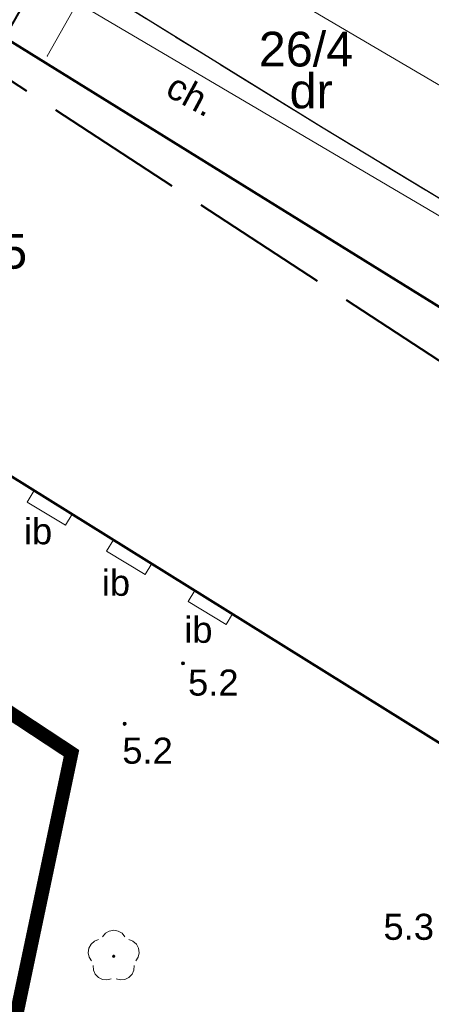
# Model space of a CAD drawing. Extents: x 5477758 to 5478338, y 5918296 to 5918502.
# Tile 51 of 138: x 5477942 to 5477954, y 5918365 to 5918394. Entities that reach past the tile are written whole.
import ezdxf
from ezdxf.enums import TextEntityAlignment as Align

# ---------------------------------------------------------------- set-up
doc = ezdxf.new("R2010")
doc.units = 0
doc.header["$PDSIZE"] = 0.75
for name, pattern in [('budynki akt$0$DASHED', [19.05, 12.7, -6.35]), ('PRZER1-1', [2, 1, -1]), ('PRZER2-1', [3, 2, -1]), ('PRZER3-1', [4, 3, -1]), ('PRZER4-1', [5, 4, -1])]:
    doc.linetypes.add(name, pattern=pattern)
doc.layers.get('0').update_dxf_attribs({"linetype": 'CONTINUOUS', "lineweight": 13})
for name, color, linetype, lineweight in [('A_GRANICA OPRACOWANIA', 7, 'CONTINUOUS', 0), ('GESBZO', 7, 'CONTINUOUS', 50), ('GESBZO_O', 7, 'CONTINUOUS', 50), ('GESDZI', 7, 'CONTINUOUS', 18), ('GESDZI_O', 7, 'CONTINUOUS', 18), ('GESUZY', 96, 'PRZER1-1', 18), ('GESUZY_O', 96, 'PRZER1-1', 18), ('GSLKRW', 7, 'CONTINUOUS', 25), ('GSPPRB', 7, 'CONTINUOUS', 20), ('GSPRDL', 96, 'CONTINUOUS', 18), ('GSSIIN', 7, 'CONTINUOUS', 18), ('GSSIIN_O', 7, 'CONTINUOUS', 18), ('GSSKOA', 7, 'PRZER3-1', 18), ('GSSKOD', 7, 'PRZER2-1', 18), ('GSSKOD_O', 7, 'PRZER2-1', 18), ('GULGPR', 2, 'CONTINUOUS', 18), ('GULKPR', 36, 'CONTINUOUS', 18), ('OT_Rzedna', 7, 'CONTINUOUS', 18), ('pomiar', 7, 'CONTINUOUS', 18), ('zakres', 150, 'PRZER4-1', 50)]:
    doc.layers.add(name, color=color, linetype=linetype, lineweight=lineweight)
doc.styles.add('GEO-INFO', font='arial.ttf')

# ---------------------------------------------------------------- blocks, each defined once
blk = doc.blocks.new('SPDLP')
blk.add_hatch(color=0).paths.add_polyline_path([(0, -0.09), (0.027812, -0.085595), (0.052901, -0.072812), (0.072812, -0.052901), (0.085595, -0.027812), (0.09, 0), (0.085595, 0.027812), (0.072812, 0.052901), (0.052901, 0.072812), (0.027812, 0.085595), (0, 0.09), (-0.027812, 0.085595), (-0.052901, 0.072812), (-0.072812, 0.052901), (-0.085595, 0.027812), (-0.09, 0), (-0.085595, -0.027812), (-0.072812, -0.052901), (-0.052901, -0.072812), (-0.027812, -0.085595)])
at = {"color": 0}
for points in [[(-0.648554, 1.126667), (-0.481106, 1.325358), (-0.255912, 1.454989), (0, 1.5), (0.255912, 1.454989), (0.481106, 1.325358), (0.648554, 1.126667)], [(-1.271938, -0.268652), (-1.40916, -0.048001), (-1.462858, 0.20623), (-1.426585, 0.463525), (-1.304695, 0.693003), (-1.11182, 0.867117), (-0.871109, 0.964971)], [(0.871109, 0.964971), (1.11182, 0.867117), (1.304695, 0.693003), (1.426585, 0.463525), (1.462858, 0.20623), (1.40916, -0.048001), (1.271938, -0.268652)], [(-0.137547, -1.292703), (-0.389802, -1.355024), (-0.648184, -1.327532), (-0.881678, -1.213525), (-1.062258, -1.026689), (-1.168249, -0.78945), (-1.186929, -0.530282)], [(1.186929, -0.530282), (1.168249, -0.78945), (1.062258, -1.026689), (0.881678, -1.213525), (0.648184, -1.327532), (0.389802, -1.355024), (0.137547, -1.292703)]]:
    blk.add_lwpolyline(points, dxfattribs=at)
blk = doc.blocks.new('OTRN')
at = {"linetype": 'Continuous', "lineweight": 13}
blk.add_hatch(color=0, dxfattribs=at).paths.add_polyline_path([(0, -0.091, 1), (0, 0.091, 1)])
at = {"color": 0, "linetype": 'Continuous', "lineweight": 13}
blk.add_circle((0, 0), 0.0906, dxfattribs=at)

msp = doc.modelspace()

# ---------------------------------------------------------------- linework, layer by layer
at = {"layer": 'A_GRANICA OPRACOWANIA', "color": 1, "linetype": 'budynki akt$0$DASHED', "ltscale": 0.1, "const_width": 0.4}
msp.add_lwpolyline([(5477939.869, 5918356.504), (5477940.619, 5918356.896), (5477942.101, 5918363.93), (5477943.898, 5918372.463), (5477938.811, 5918375.814), (5477939.356, 5918376.864), (5477927.622, 5918384.214), (5477926.949, 5918383.275), (5477923.735, 5918385.254), (5477924.621, 5918386.867), (5477922.565, 5918387.972), (5477915.954, 5918383.377), (5477911.642, 5918380.121), (5477912.501, 5918379.46), (5477913.835, 5918377.89), (5477914.426, 5918376.774), (5477916.433, 5918371.286), (5477916.349, 5918370.613), (5477938.795, 5918354.966), (5477939.869, 5918356.504)], dxfattribs=at)
at = {"layer": 'GESBZO', "color": 7, "linetype": 'Continuous', "lineweight": 50}
for points in [[(5477911.982, 5918399.231), (5477917.56, 5918408.197), (5477972.897, 5918373.915)], [(5477967.119, 5918364.903), (5477911.982, 5918399.231)]]:
    msp.add_lwpolyline(points, dxfattribs=at)
at = {"layer": 'GESDZI', "color": 7, "linetype": 'Continuous', "lineweight": 18}
for points in [[(5477958.503, 5918401.94), (5477950.46, 5918406.9), (5477941.35, 5918412.22), (5477918.68, 5918425.35), (5477913.96, 5918422.85), (5477922.92, 5918418.17), (5477916.33, 5918408.95), (5477972.897, 5918373.915)], [(5477972.897, 5918373.915), (5477916.33, 5918408.95), (5477901.96, 5918388.82), (5477899.13, 5918390.84), (5477865.49, 5918345.57), (5477927.041, 5918302.392)]]:
    msp.add_lwpolyline(points, dxfattribs=at)
at = {"layer": 'GESUZY', "color": 96, "linetype": 'PRZER1-1', "lineweight": 18, "ltscale": 0.5}
for points in [[(5477927.041, 5918302.392), (5477865.49, 5918345.57), (5477899.13, 5918390.84), (5477901.96, 5918388.82), (5477916.33, 5918408.95), (5477972.897, 5918373.915)], [(5477972.897, 5918373.915), (5477916.33, 5918408.95), (5477901.96, 5918388.82), (5477899.13, 5918390.84), (5477865.49, 5918345.57), (5477927.041, 5918302.392)]]:
    msp.add_lwpolyline(points, dxfattribs=at)
at = {"layer": 'GSLKRW', "color": 7, "linetype": 'Continuous', "lineweight": 25}
msp.add_lwpolyline([(5477974.636, 5918376.629), (5477959.233, 5918385.576), (5477951.149, 5918390.455), (5477931.59, 5918402.551), (5477916.923, 5918411.582)], dxfattribs=at)
at = {"layer": 'GSPPRB', "color": 7, "linetype": 'Continuous', "lineweight": 20}
msp.add_point((5477943.199, 5918392.533), dxfattribs=at)
at = {"layer": 'GSSIIN', "color": 7, "linetype": 'Continuous', "lineweight": 18}
for points in [[(5477943.726, 5918379.032), (5477943.916, 5918379.349), (5477942.825, 5918380.028), (5477942.624, 5918379.692)], [(5477946.023, 5918377.607), (5477946.21, 5918377.921), (5477945.108, 5918378.607), (5477944.909, 5918378.275)], [(5477948.358, 5918376.171), (5477948.538, 5918376.472), (5477947.45, 5918377.149), (5477947.259, 5918376.829)]]:
    msp.add_lwpolyline(points, close=True, dxfattribs=at)
at = {"layer": 'GSSKOA', "color": 7, "linetype": 'PRZER3-1', "lineweight": 18, "ltscale": 0.5}
msp.add_lwpolyline([(5477974.636, 5918376.629), (5477959.233, 5918385.576), (5477951.149, 5918390.455), (5477931.59, 5918402.551), (5477916.923, 5918411.582)], dxfattribs=at)
at = {"layer": 'GSSKOD', "color": 7, "linetype": 'PRZER2-1', "lineweight": 18, "ltscale": 0.5}
msp.add_lwpolyline([(5477909.644, 5918410.498, -0.138117), (5477912.469, 5918412.502, -0.17002), (5477916.923, 5918411.582), (5477931.59, 5918402.551), (5477951.149, 5918390.455), (5477959.233, 5918385.576), (5477974.636, 5918376.629)], format="xyb", dxfattribs=at)
msp.add_lwpolyline([(5477972.895, 5918373.912), (5477917.56, 5918408.197)], dxfattribs=at)
at = {"layer": 'GSSKOD', "linetype": 'PRZER2-1', "lineweight": 18}
msp.add_lwpolyline([(5477913.201, 5918381.474), (5477922.112, 5918387.635), (5477923.78, 5918386.612), (5477923.191, 5918385.588), (5477926.949, 5918383.275), (5477927.622, 5918384.214), (5477939.356, 5918376.864), (5477938.811, 5918375.814), (5477943.898, 5918372.463), (5477940.619, 5918356.896), (5477940.619, 5918356.896)], dxfattribs=at)
at = {"layer": 'GULGPR', "color": 2, "linetype": 'Continuous', "lineweight": 18}
msp.add_lwpolyline([(5477891.124, 5918425.698), (5477899.646, 5918420.458), (5477911.206, 5918413.431), (5477941.239, 5918395.738), (5477961.161, 5918384.007), (5477967.774, 5918379.961), (5477974.238, 5918376.007)], dxfattribs=at)
at = {"layer": 'GULKPR', "color": 36, "linetype": 'Continuous', "lineweight": 18}
for points in [[(5477956.789, 5918390.358), (5477947.622, 5918395.734), (5477945.657, 5918396.892), (5477932.951, 5918404.334), (5477930.059, 5918406.036), (5477923.516, 5918409.832), (5477920.145, 5918411.846), (5477914.819, 5918414.967), (5477910.792, 5918417.059)], [(5477943.199, 5918392.533), (5477945.657, 5918396.892)]]:
    msp.add_lwpolyline(points, dxfattribs=at)
at = {"layer": 'zakres', "linetype": 'PRZER4-1', "lineweight": 40}
msp.add_lwpolyline([(5477963.54, 5918377.848), (5477941.504, 5918392.244), (5477979.546, 5918459.295), (5477938.033, 5918482.848), (5477904.167, 5918427.813), (5477915.775, 5918420.837), (5477872.982, 5918351.171), (5477887.852, 5918340.978), (5477923.836, 5918315.921)], close=True, dxfattribs=at)

# ---------------------------------------------------------------- block references
at = {"layer": 'GSPRDL', "color": 96, "lineweight": 18, "xscale": 0.5, "yscale": 0.5}
msp.add_blockref('SPDLP', (5477945.114, 5918366.615), dxfattribs=at)
at = {"layer": 'OT_Rzedna', "color": 7, "linetype": 'Continuous', "xscale": 0.5, "yscale": 0.5, "zscale": 0.5}
for p in [(5477947.11, 5918375.051), (5477945.428, 5918373.31)]:
    msp.add_blockref('OTRN', p, dxfattribs=at)

# ---------------------------------------------------------------- texts
at = {"layer": 'GESBZO_O', "color": 7, "linetype": 'Continuous', "lineweight": 0, "style": 'GEO-INFO'}
msp.add_text('m5', height=1, dxfattribs=at).set_placement((5477942.621, 5918386.413), align=Align.RIGHT)
at = {"layer": 'GESDZI_O', "color": 7, "linetype": 'Continuous', "lineweight": 0, "style": 'GEO-INFO'}
msp.add_text('26/4', height=1, dxfattribs=at).set_placement((5477949.294, 5918393.235), align=Align.TOP_LEFT)
at = {"layer": 'GESUZY_O', "color": 96, "linetype": 'Continuous', "lineweight": 0, "style": 'GEO-INFO'}
msp.add_text('dr', height=1, dxfattribs=at).set_placement((5477950.801, 5918391.531), align=Align.MIDDLE_CENTER)
at = {"layer": 'GSSIIN_O', "color": 7, "linetype": 'Continuous', "lineweight": 0, "style": 'GEO-INFO'}
for p in [(5477942.935, 5918378.868), (5477945.179, 5918377.384), (5477947.553, 5918376.031)]:
    msp.add_text('ib', height=0.75, dxfattribs=at).set_placement(p, align=Align.MIDDLE)
at = {"layer": 'GSSKOD_O', "color": 7, "linetype": 'Continuous', "lineweight": 0, "style": 'GEO-INFO'}
msp.add_text('ch.', height=0.75, rotation=331.7179, dxfattribs=at).set_placement((5477947.361, 5918391.432), align=Align.MIDDLE)
at = {"layer": 'pomiar', "color": 7, "style": 'GEO-INFO'}
for s, p in [('5.2', (5477947.256, 5918374.871)), ('5.2', (5477945.361, 5918372.91)), ('5.3', (5477952.885, 5918367.839))]:
    msp.add_text(s, height=0.75, dxfattribs=at).set_placement(p, align=Align.TOP_LEFT)

doc.saveas('drawing.dxf')
